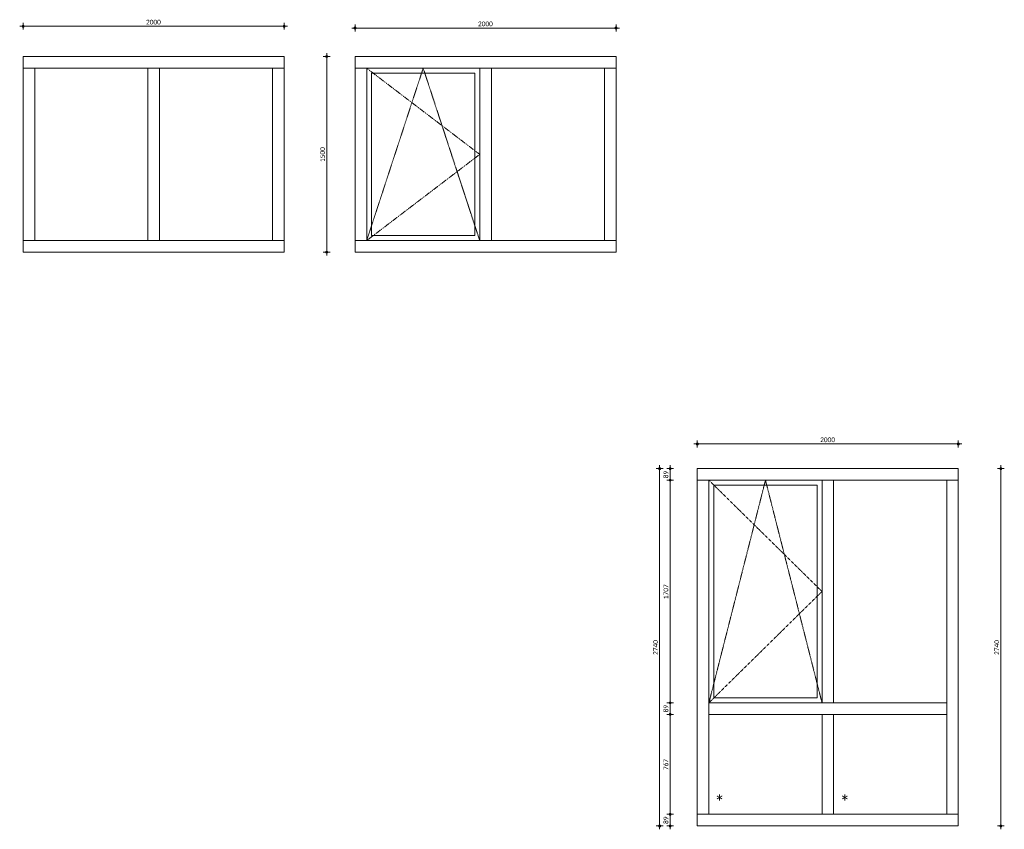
# Model space of a CAD drawing. Header units: millimetres. Extents: x 6240 to 40081, y -26 to 6183.
# Tile 3 of 5: x 23360 to 30905, y -26 to 6183. Entities that reach past the tile are written whole.
import ezdxf

# ---------------------------------------------------------------- set-up
doc = ezdxf.new("R2010")
doc.units = ezdxf.units.MM
doc.linetypes.add('Hidden', pattern=[4, 2, -2])
for name, color, linetype, lineweight in [('A-ANNO-DIMS', 211, 'Continuous', 9), ('A-ANNO-DIMS-20', 211, 'Continuous', 9), ('A-DOOR', 31, 'Continuous', 18), ('A-GLAZ', 151, 'Continuous', 18), ('A-GLAZ-CWMG', 51, 'Continuous', 18), ('G-ANNO-TEXT', 231, 'Continuous', 9)]:
    doc.layers.add(name, color=color, linetype=linetype, lineweight=lineweight)
doc.styles.add('Calibri', font='calibri.ttf', dxfattribs={"height": 36})
doc.styles.add('Calibri_1', font='calibri.ttf', dxfattribs={"height": 100})
doc.dimstyles.new('1_8', dxfattribs={"dimscale": 304.8, "dimtxt": 42.384543, "dimasz": 0.052493, "dimexe": 0.085302, "dimexo": 0.0625, "dimgap": 0, "dimtad": 1, "dimdec": 0, "dimdsep": 46, "dimtxsty": 'Calibri', "dimblk1": 'DOTBLANK', "dimblk2": 'DOTBLANK', "dimsah": 1, "dimcen": 0.09, "dimdle": 0.085302, "dimazin": 0, "dimtfac": 1, "dimtdec": 4, "dimtix": 1, "dimtmove": 0, "dimatfit": 3, "dimfxl": 0.085302, "dimfxlon": 1, "dimtvp": 1, "dimtolj": 1, "dimtzin": 0, "dimarcsym": 2})

# ---------------------------------------------------------------- blocks, each defined once
blk = doc.blocks.new('Rectangular Mullion - CWM_89x68 donker-1347837-Elevation Left')
at = {"layer": 'A-GLAZ-CWMG'}
for p, q in [((-13499.9, 5811), (-13499.9, 5900)), ((-12499.9, 5900), (-13499.9, 5900)), ((-12499.9, 5811), (-13499.9, 5811))]:
    blk.add_line(p, q, dxfattribs=at)
blk = doc.blocks.new('Rectangular Mullion - CWM_89x68 donker-1347838-Elevation Left')
at = {"layer": 'A-GLAZ-CWMG'}
for p, q in [((-12499.9, 4489), (-11499.9, 4489)), ((-11499.9, 4489), (-11499.9, 4400)), ((-12499.9, 4400), (-11499.9, 4400))]:
    blk.add_line(p, q, dxfattribs=at)
blk = doc.blocks.new('Rectangular Mullion - CWM_89x68 donker-1347843-Elevation Left')
at = {"layer": 'A-GLAZ-CWMG'}
for p, q in [((-13499.9, 5811), (-13410.9, 5811)), ((-13499.9, 5811), (-13499.9, 4489)), ((-13410.9, 5811), (-13410.9, 4489)), ((-13410.9, 4489), (-13499.9, 4489))]:
    blk.add_line(p, q, dxfattribs=at)
blk = doc.blocks.new('Rectangular Mullion - CWM_89x68 donker-1347844-Elevation Left')
at = {"layer": 'A-GLAZ-CWMG'}
for p, q in [((-11588.9, 5811), (-11499.9, 5811)), ((-11588.9, 4489), (-11588.9, 5811)), ((-11499.9, 4489), (-11499.9, 5811)), ((-11499.9, 4489), (-11588.9, 4489))]:
    blk.add_line(p, q, dxfattribs=at)
blk = doc.blocks.new('Rectangular Mullion - CWM_89x68 donker-1347839-Elevation Left')
at = {"layer": 'A-GLAZ-CWMG'}
for p, q in [((-11499.9, 5900), (-12499.9, 5900)), ((-11499.9, 5900), (-11499.9, 5811)), ((-11499.9, 5811), (-12499.9, 5811))]:
    blk.add_line(p, q, dxfattribs=at)
blk = doc.blocks.new('Rectangular Mullion - CWM_89x68 donker-1347840-Elevation Left')
at = {"layer": 'A-GLAZ-CWMG'}
for p, q in [((-13499.9, 4400), (-13499.9, 4489)), ((-13499.9, 4489), (-12499.9, 4489)), ((-13499.9, 4400), (-12499.9, 4400))]:
    blk.add_line(p, q, dxfattribs=at)
blk = doc.blocks.new('Rectangular Mullion - CWM_89x68 donker-1347845-Elevation Left')
at = {"layer": 'A-GLAZ-CWMG'}
for p, q in [((-12544.4, 5811), (-12455.4, 5811)), ((-12544.4, 5811), (-12544.4, 4489)), ((-12455.4, 5811), (-12455.4, 4489)), ((-12455.4, 4489), (-12544.4, 4489))]:
    blk.add_line(p, q, dxfattribs=at)
blk = doc.blocks.new('31_WI_raam_2 - raam aluminium-1658805-Elevation Left')
at = {"layer": 'A-DOOR'}
for p, q in [((-2582.4, 4527), (-3372.9, 4527)), ((-2582.4, 4489), (-3372.9, 4489))]:
    blk.add_line(p, q, dxfattribs=at)
at = {"layer": 'A-GLAZ'}
for p, q in [((-2544.4, 5811), (-3410.9, 5811)), ((-3410.9, 5811), (-3410.9, 4489)), ((-2544.4, 4489), (-2544.4, 5811)), ((-3372.9, 4527), (-3372.9, 5773)), ((-3372.9, 5773), (-2582.4, 5773)), ((-2582.4, 5773), (-2582.4, 4527)), ((-3410.9, 4489), (-2544.4, 4489)), ((-2582.4, 4527), (-3372.9, 4527))]:
    blk.add_line(p, q, dxfattribs=at)
blk = doc.blocks.new('Rectangular Mullion - CWM_89x68 donker-1349664-Elevation Left')
at = {"layer": 'A-GLAZ-CWMG'}
for p, q in [((-2544.4, 5811), (-2455.4, 5811)), ((-2544.4, 5811), (-2544.4, 4489)), ((-2455.4, 5811), (-2455.4, 4489)), ((-2455.4, 4489), (-2544.4, 4489))]:
    blk.add_line(p, q, dxfattribs=at)
blk = doc.blocks.new('BI draai-val rechts - BI draai-val rechts-1658758-Elevation Left')
at = {"layer": 'A-GLAZ', "linetype": 'Hidden'}
for p, q in [((-3410.9, 5811), (-2544.4, 5150)), ((-3410.9, 4489), (-2977.6, 5811)), ((-2977.6, 5811), (-2544.4, 4489)), ((-2544.4, 5150), (-3410.9, 4489))]:
    blk.add_line(p, q, dxfattribs=at)
blk = doc.blocks.new('Rectangular Mullion - CWM_89x68 donker-1347852-Elevation Left')
at = {"layer": 'A-GLAZ-CWMG'}
for p, q in [((-13499.9, 900), (-13499.9, 89)), ((-13410.9, 900), (-13410.9, 89)), ((-13410.9, 89), (-13499.9, 89))]:
    blk.add_line(p, q, dxfattribs=at)
blk = doc.blocks.new('Rectangular Mullion - CWM_89x68 donker-1653309-Elevation Left')
at = {"layer": 'A-GLAZ-CWMG'}
for p, q in [((-11588.9, 2651), (-11499.9, 2651)), ((-11588.9, 900), (-11588.9, 2651)), ((-11499.9, 900), (-11499.9, 2651))]:
    blk.add_line(p, q, dxfattribs=at)
blk = doc.blocks.new('Rectangular Mullion - CWM_89x68 donker-1347847-Elevation Left')
at = {"layer": 'A-GLAZ-CWMG'}
for p, q in [((-12544.4, 855.5), (-12455.4, 855.5)), ((-12544.4, 855.5), (-12544.4, 89)), ((-12455.4, 855.5), (-12455.4, 89)), ((-12455.4, 89), (-12544.4, 89))]:
    blk.add_line(p, q, dxfattribs=at)
blk = doc.blocks.new('31_WI_raam_2 - raam aluminium-1653311-Elevation Left')
at = {"layer": 'A-DOOR'}
for p, q in [((-12582.4, 982.5), (-13372.9, 982.5)), ((-12582.4, 944.5), (-13372.9, 944.5))]:
    blk.add_line(p, q, dxfattribs=at)
at = {"layer": 'A-GLAZ'}
for p, q in [((-12544.4, 2651), (-13410.9, 2651)), ((-13410.9, 2651), (-13410.9, 944.5)), ((-12544.4, 944.5), (-12544.4, 2651)), ((-13372.9, 982.5), (-13372.9, 2613)), ((-13372.9, 2613), (-12582.4, 2613)), ((-12582.4, 2613), (-12582.4, 982.5)), ((-12582.4, 982.5), (-13372.9, 982.5)), ((-13410.9, 944.5), (-12544.4, 944.5))]:
    blk.add_line(p, q, dxfattribs=at)
blk = doc.blocks.new('Rectangular Mullion - CWM_89x68 donker-1653432-Elevation Left')
at = {"layer": 'A-GLAZ-CWMG'}
for p, q in [((-13499.9, 2651), (-13410.9, 2651)), ((-13499.9, 2651), (-13499.9, 900)), ((-13410.9, 2651), (-13410.9, 900))]:
    blk.add_line(p, q, dxfattribs=at)
blk = doc.blocks.new('Rectangular Mullion - CWM_89x68 donker-1348529-Elevation Left')
at = {"layer": 'A-GLAZ-CWMG'}
for p, q in [((-11588.9, 89), (-11588.9, 900)), ((-11499.9, 89), (-11499.9, 900)), ((-11499.9, 89), (-11588.9, 89))]:
    blk.add_line(p, q, dxfattribs=at)
blk = doc.blocks.new('Rectangular Mullion - CWM_89x68 donker-1347848-Elevation Left')
at = {"layer": 'A-GLAZ-CWMG'}
for p, q in [((-11588.9, 944.5), (-12499.9, 944.5)), ((-11588.9, 944.5), (-11588.9, 855.5)), ((-11588.9, 855.5), (-12499.9, 855.5))]:
    blk.add_line(p, q, dxfattribs=at)
blk = doc.blocks.new('Rectangular Mullion - CWM_89x68 donker-1347849-Elevation Left')
at = {"layer": 'A-GLAZ-CWMG'}
for p, q in [((-13410.9, 855.5), (-13410.9, 944.5)), ((-12499.9, 944.5), (-13410.9, 944.5)), ((-12499.9, 855.5), (-13410.9, 855.5))]:
    blk.add_line(p, q, dxfattribs=at)
blk = doc.blocks.new('Rectangular Mullion - CWM_89x68 donker-1653308-Elevation Left')
at = {"layer": 'A-GLAZ-CWMG'}
for p, q in [((-12544.4, 2651), (-12455.4, 2651)), ((-12544.4, 2651), (-12544.4, 944.5)), ((-12455.4, 2651), (-12455.4, 944.5)), ((-12455.4, 944.5), (-12544.4, 944.5))]:
    blk.add_line(p, q, dxfattribs=at)
blk = doc.blocks.new('BI draai-val rechts - BI draai-val rechts-1653403-Elevation Left')
at = {"layer": 'A-GLAZ', "linetype": 'Hidden'}
for p, q in [((-13410.9, 2651), (-12544.4, 1797.8)), ((-13410.9, 944.5), (-12977.6, 2651)), ((-12977.6, 2651), (-12544.4, 944.5)), ((-12544.4, 1797.8), (-13410.9, 944.5))]:
    blk.add_line(p, q, dxfattribs=at)
blk = doc.blocks.new('DIMBLOCK25-Elevation Left')
at = {"layer": 'A-ANNO-DIMS-20'}
for p, q in [((23359.5, 6132.5), (25411.5, 6132.5)), ((23385.5, 6132.5), (23385.5, 6158.5)), ((23385.5, 6132.5), (23385.5, 6106.5)), ((25385.5, 6132.5), (25385.5, 6158.5)), ((25385.5, 6132.5), (25385.5, 6106.5))]:
    blk.add_line(p, q, dxfattribs=at)
for centre in [(23385.5, 6132.5), (25385.5, 6132.5)]:
    blk.add_circle(centre, 8, dxfattribs=at)
at = {"layer": 'A-ANNO-DIMS-20', "color": 0, "insert": (24327.2, 6182.4), "char_height": 36, "width": 140.077, "attachment_point": 1, "line_spacing_factor": 1.158048, "style": 'Calibri'}
blk.add_mtext('2000', dxfattribs=at)
blk = doc.blocks.new('_DotBlank')
at = {"color": 0, "linetype": 'ByBlock', "lineweight": -2}
blk.add_line((-0.5, 0), (-1, 0), dxfattribs=at)
blk.add_circle((0, 0), 0.5, dxfattribs=at)
blk = doc.blocks.new('DIMBLOCK26-Elevation Left')
at = {"layer": 'A-ANNO-DIMS-20'}
for p, q in [((25712.3, 5900), (25686.3, 5900)), ((25712.3, 4374), (25712.3, 5926)), ((25712.3, 5900), (25738.3, 5900)), ((25712.3, 4400), (25686.3, 4400)), ((25712.3, 4400), (25738.3, 4400))]:
    blk.add_line(p, q, dxfattribs=at)
for centre in [(25712.3, 5900), (25712.3, 4400)]:
    blk.add_circle(centre, 8, dxfattribs=at)
at = {"layer": 'A-ANNO-DIMS-20', "color": 0, "insert": (25662.4, 5091.6), "char_height": 36, "width": 140.077, "attachment_point": 1, "rotation": 90, "line_spacing_factor": 1.158048, "style": 'Calibri'}
blk.add_mtext('1500', dxfattribs=at)
blk = doc.blocks.new('DIMBLOCK27-Elevation Left')
at = {"layer": 'A-ANNO-DIMS-20'}
for p, q in [((25903.5, 6119), (27955.5, 6119)), ((25929.5, 6119), (25929.5, 6145)), ((25929.5, 6119), (25929.5, 6093)), ((27929.5, 6119), (27929.5, 6145)), ((27929.5, 6119), (27929.5, 6093))]:
    blk.add_line(p, q, dxfattribs=at)
for centre in [(25929.5, 6119), (27929.5, 6119)]:
    blk.add_circle(centre, 8, dxfattribs=at)
at = {"layer": 'A-ANNO-DIMS-20', "color": 0, "insert": (26871.2, 6168.9), "char_height": 36, "width": 140.077, "attachment_point": 1, "line_spacing_factor": 1.158048, "style": 'Calibri'}
blk.add_mtext('2000', dxfattribs=at)
blk = doc.blocks.new('DIMBLOCK28-Elevation Left')
at = {"layer": 'A-ANNO-DIMS-20'}
for p, q in [((28263.5, 2740), (28237.5, 2740)), ((28263.5, -26), (28263.5, 2766)), ((28263.5, 2740), (28289.5, 2740)), ((28263.5, 0), (28237.5, 0)), ((28263.5, 0), (28289.5, 0))]:
    blk.add_line(p, q, dxfattribs=at)
for centre in [(28263.5, 2740), (28263.5, 0)]:
    blk.add_circle(centre, 8, dxfattribs=at)
at = {"layer": 'A-ANNO-DIMS-20', "color": 0, "insert": (28213.6, 1311.6), "char_height": 36, "width": 140.077, "attachment_point": 1, "rotation": 90, "line_spacing_factor": 1.158048, "style": 'Calibri'}
blk.add_mtext('2740', dxfattribs=at)
blk = doc.blocks.new('DIMBLOCK29-Elevation Left')
at = {"layer": 'A-ANNO-DIMS-20'}
for p, q in [((28552.3, 2929.3), (28552.3, 2955.3)), ((30552.3, 2929.3), (30552.3, 2955.3)), ((28526.3, 2929.3), (30578.3, 2929.3)), ((28552.3, 2929.3), (28552.3, 2903.3)), ((30552.3, 2929.3), (30552.3, 2903.3))]:
    blk.add_line(p, q, dxfattribs=at)
for centre in [(28552.3, 2929.3), (30552.3, 2929.3)]:
    blk.add_circle(centre, 8, dxfattribs=at)
at = {"layer": 'A-ANNO-DIMS-20', "color": 0, "insert": (29493.9, 2979.2), "char_height": 36, "width": 140.077, "attachment_point": 1, "line_spacing_factor": 1.158048, "style": 'Calibri'}
blk.add_mtext('2000', dxfattribs=at)
blk = doc.blocks.new('DIMBLOCK30-Elevation Left')
at = {"layer": 'A-ANNO-DIMS-20'}
for p, q in [((28343.5, 89), (28317.5, 89)), ((28343.5, -26), (28343.5, 89)), ((28343.5, 89), (28369.5, 89)), ((28343.5, 0), (28317.5, 0)), ((28343.5, 0), (28369.5, 0))]:
    blk.add_line(p, q, dxfattribs=at)
for centre in [(28343.5, 89), (28343.5, 0)]:
    blk.add_circle(centre, 8, dxfattribs=at)
at = {"layer": 'A-ANNO-DIMS-20', "color": 0, "insert": (28293.6, 15.3), "char_height": 36, "width": 70.039, "attachment_point": 1, "rotation": 90, "line_spacing_factor": 1.158048, "style": 'Calibri'}
blk.add_mtext('89', dxfattribs=at)
blk = doc.blocks.new('DIMBLOCK31-Elevation Left')
at = {"layer": 'A-ANNO-DIMS-20'}
for p, q in [((28343.5, 855.5), (28317.5, 855.5)), ((28343.5, 89), (28343.5, 855.5)), ((28343.5, 855.5), (28369.5, 855.5)), ((28343.5, 89), (28317.5, 89)), ((28343.5, 89), (28369.5, 89))]:
    blk.add_line(p, q, dxfattribs=at)
for centre in [(28343.5, 855.5), (28343.5, 89)]:
    blk.add_circle(centre, 8, dxfattribs=at)
at = {"layer": 'A-ANNO-DIMS-20', "color": 0, "insert": (28293.6, 428.5), "char_height": 36, "width": 105.058, "attachment_point": 1, "rotation": 90, "line_spacing_factor": 1.158048, "style": 'Calibri'}
blk.add_mtext('767', dxfattribs=at)
blk = doc.blocks.new('DIMBLOCK32-Elevation Left')
at = {"layer": 'A-ANNO-DIMS-20'}
for p, q in [((28343.5, 944.5), (28317.5, 944.5)), ((28343.5, 855.5), (28343.5, 944.5)), ((28343.5, 944.5), (28369.5, 944.5)), ((28343.5, 855.5), (28317.5, 855.5)), ((28343.5, 855.5), (28369.5, 855.5))]:
    blk.add_line(p, q, dxfattribs=at)
for centre in [(28343.5, 944.5), (28343.5, 855.5)]:
    blk.add_circle(centre, 8, dxfattribs=at)
at = {"layer": 'A-ANNO-DIMS-20', "color": 0, "insert": (28293.6, 870.8), "char_height": 36, "width": 70.039, "attachment_point": 1, "rotation": 90, "line_spacing_factor": 1.158048, "style": 'Calibri'}
blk.add_mtext('89', dxfattribs=at)
blk = doc.blocks.new('DIMBLOCK33-Elevation Left')
at = {"layer": 'A-ANNO-DIMS-20'}
for p, q in [((28343.5, 2651), (28317.5, 2651)), ((28343.5, 944.5), (28343.5, 2651)), ((28343.5, 2651), (28369.5, 2651)), ((28343.5, 944.5), (28317.5, 944.5)), ((28343.5, 944.5), (28369.5, 944.5))]:
    blk.add_line(p, q, dxfattribs=at)
for centre in [(28343.5, 2651), (28343.5, 944.5)]:
    blk.add_circle(centre, 8, dxfattribs=at)
at = {"layer": 'A-ANNO-DIMS-20', "color": 0, "insert": (28293.6, 1739.4), "char_height": 36, "width": 140.077, "attachment_point": 1, "rotation": 90, "line_spacing_factor": 1.158048, "style": 'Calibri'}
blk.add_mtext('1707', dxfattribs=at)
blk = doc.blocks.new('DIMBLOCK34-Elevation Left')
at = {"layer": 'A-ANNO-DIMS-20'}
for p, q in [((28343.5, 2740), (28317.5, 2740)), ((28343.5, 2651), (28343.5, 2766)), ((28343.5, 2740), (28369.5, 2740)), ((28343.5, 2651), (28317.5, 2651)), ((28343.5, 2651), (28369.5, 2651))]:
    blk.add_line(p, q, dxfattribs=at)
for centre in [(28343.5, 2740), (28343.5, 2651)]:
    blk.add_circle(centre, 8, dxfattribs=at)
at = {"layer": 'A-ANNO-DIMS-20', "color": 0, "insert": (28293.6, 2666.3), "char_height": 36, "width": 70.039, "attachment_point": 1, "rotation": 90, "line_spacing_factor": 1.158048, "style": 'Calibri'}
blk.add_mtext('89', dxfattribs=at)
blk = doc.blocks.new('DIMBLOCK35-Elevation Left')
at = {"layer": 'A-ANNO-DIMS-20'}
for p, q in [((30878.7, 2740), (30852.7, 2740)), ((30878.7, -26), (30878.7, 2766)), ((30878.7, 2740), (30904.7, 2740)), ((30878.7, 0), (30852.7, 0)), ((30878.7, 0), (30904.7, 0))]:
    blk.add_line(p, q, dxfattribs=at)
for centre in [(30878.7, 2740), (30878.7, 0)]:
    blk.add_circle(centre, 8, dxfattribs=at)
at = {"layer": 'A-ANNO-DIMS-20', "color": 0, "insert": (30828.8, 1311.6), "char_height": 36, "width": 140.077, "attachment_point": 1, "rotation": 90, "line_spacing_factor": 1.158048, "style": 'Calibri'}
blk.add_mtext('2740', dxfattribs=at)

msp = doc.modelspace()

# ---------------------------------------------------------------- block references
at = {"layer": 'A-GLAZ'}
for name, p in [('31_WI_raam_2 - raam aluminium-1658805-Elevation Left', (29429.4, 0)), ('31_WI_raam_2 - raam aluminium-1653311-Elevation Left', (42052.2, 0))]:
    msp.add_blockref(name, p, dxfattribs=at)
at = {"layer": 'A-GLAZ', "linetype": 'Hidden'}
for name, p in [('BI draai-val rechts - BI draai-val rechts-1658758-Elevation Left', (29429.4, 0)), ('BI draai-val rechts - BI draai-val rechts-1653403-Elevation Left', (42052.2, 0))]:
    msp.add_blockref(name, p, dxfattribs=at)
at = {"layer": 'A-GLAZ-CWMG'}
for name, p in [('Rectangular Mullion - CWM_89x68 donker-1347837-Elevation Left', (36885.4, 0)), ('Rectangular Mullion - CWM_89x68 donker-1347839-Elevation Left', (36885.4, 0)), ('Rectangular Mullion - CWM_89x68 donker-1347837-Elevation Left', (39429.4, 0)), ('Rectangular Mullion - CWM_89x68 donker-1347839-Elevation Left', (39429.4, 0)), ('Rectangular Mullion - CWM_89x68 donker-1347843-Elevation Left', (36885.4, 0)), ('Rectangular Mullion - CWM_89x68 donker-1347845-Elevation Left', (36885.4, 0)), ('Rectangular Mullion - CWM_89x68 donker-1347844-Elevation Left', (36885.4, 0)), ('Rectangular Mullion - CWM_89x68 donker-1347843-Elevation Left', (39429.4, 0)), ('Rectangular Mullion - CWM_89x68 donker-1349664-Elevation Left', (29429.4, 0)), ('Rectangular Mullion - CWM_89x68 donker-1347844-Elevation Left', (39429.4, 0)), ('Rectangular Mullion - CWM_89x68 donker-1347840-Elevation Left', (36885.4, 0)), ('Rectangular Mullion - CWM_89x68 donker-1347838-Elevation Left', (36885.4, 0)), ('Rectangular Mullion - CWM_89x68 donker-1347840-Elevation Left', (39429.4, 0)), ('Rectangular Mullion - CWM_89x68 donker-1347838-Elevation Left', (39429.4, 0)), ('Rectangular Mullion - CWM_89x68 donker-1347837-Elevation Left', (42052.2, -3160)), ('Rectangular Mullion - CWM_89x68 donker-1347839-Elevation Left', (42052.2, -3160)), ('Rectangular Mullion - CWM_89x68 donker-1653432-Elevation Left', (42052.2, 0)), ('Rectangular Mullion - CWM_89x68 donker-1653308-Elevation Left', (42052.2, 0)), ('Rectangular Mullion - CWM_89x68 donker-1653309-Elevation Left', (42052.2, 0)), ('Rectangular Mullion - CWM_89x68 donker-1347849-Elevation Left', (42052.2, 0)), ('Rectangular Mullion - CWM_89x68 donker-1347848-Elevation Left', (42052.2, 0)), ('Rectangular Mullion - CWM_89x68 donker-1347852-Elevation Left', (42052.2, 0)), ('Rectangular Mullion - CWM_89x68 donker-1347847-Elevation Left', (42052.2, 0)), ('Rectangular Mullion - CWM_89x68 donker-1348529-Elevation Left', (42052.2, 0)), ('Rectangular Mullion - CWM_89x68 donker-1347840-Elevation Left', (42052.2, -4400)), ('Rectangular Mullion - CWM_89x68 donker-1347838-Elevation Left', (42052.2, -4400))]:
    msp.add_blockref(name, p, dxfattribs=at)

# ---------------------------------------------------------------- texts
at = {"layer": 'G-ANNO-TEXT', "color": 7, "lineweight": 13, "char_height": 100, "width": 96.203, "attachment_point": 1, "style": 'Calibri_1'}
for insert in [(28683.7, 231.4), (29643.7, 231.4)]:
    msp.add_mtext('*', dxfattribs=dict(at, insert=insert))

# ---------------------------------------------------------------- dimensions: what is measured, and where the dimension line sits
at = {"layer": 'A-ANNO-DIMS'}
for base, p1, p2, picture, middle in [((25385.5, 6132.5), (23385.5, 6106.5), (25385.5, 6106.5), 'DIMBLOCK25-Elevation Left', (24385.5, 6151)), ((27929.5, 6119), (25929.5, 6093), (27929.5, 6093), 'DIMBLOCK27-Elevation Left', (26929.5, 6137.4)), ((30552.3, 2929.3), (28552.3, 2903.3), (30552.3, 2903.3), 'DIMBLOCK29-Elevation Left', (29552.3, 2947.7))]:
    dim = msp.add_linear_dim(base=base, p1=p1, p2=p2, dimstyle='1_8', override={"dimpost": '<>', "dimfxl": 2000}, dxfattribs=at)
    dim.commit()
    dim.dimension.update_dxf_attribs({"geometry": picture, "text_midpoint": middle})
for base, p1, p2, override, picture, middle in [((25712.3, 5900), (25738.3, 4400), (25738.3, 5900), {"dimpost": '<>', "dimfxl": 1500}, 'DIMBLOCK26-Elevation Left', (25693.9, 5150)), ((28263.5, 2740), (28289.5, 0), (28289.5, 2740), {"dimpost": '<>', "dimfxl": 2740}, 'DIMBLOCK28-Elevation Left', (28245, 1370)), ((28343.5, 2740), (28369.5, 2651), (28369.5, 2740), {"dimpost": '<>', "dimfxl": 89}, 'DIMBLOCK34-Elevation Left', (28325, 2695.5)), ((30878.7, 2740), (30904.7, 0), (30904.7, 2740), {"dimpost": '<>', "dimfxl": 2740}, 'DIMBLOCK35-Elevation Left', (30860.3, 1370)), ((28343.459721, 2651), (28369.459721, 944.5), (28369.459721, 2651), {"dimpost": '<>', "dimfxl": 1706.5}, 'DIMBLOCK33-Elevation Left', (28325.016644, 1797.75)), ((28343.5, 944.5), (28369.5, 855.5), (28369.5, 944.5), {"dimpost": '<>', "dimfxl": 89}, 'DIMBLOCK32-Elevation Left', (28325, 900)), ((28343.459721, 855.5), (28369.459721, 89), (28369.459721, 855.5), {"dimpost": '<>', "dimfxl": 766.5}, 'DIMBLOCK31-Elevation Left', (28325.0304902, 472.25)), ((28343.5, 89), (28369.5, 0), (28369.5, 89), {"dimpost": '<>', "dimfxl": 89}, 'DIMBLOCK30-Elevation Left', (28325, 44.5))]:
    dim = msp.add_linear_dim(base=base, p1=p1, p2=p2, angle=90, dimstyle='1_8', override=override, dxfattribs=at)
    dim.commit()
    dim.dimension.update_dxf_attribs({"geometry": picture, "text_midpoint": middle})

doc.saveas('drawing.dxf')
